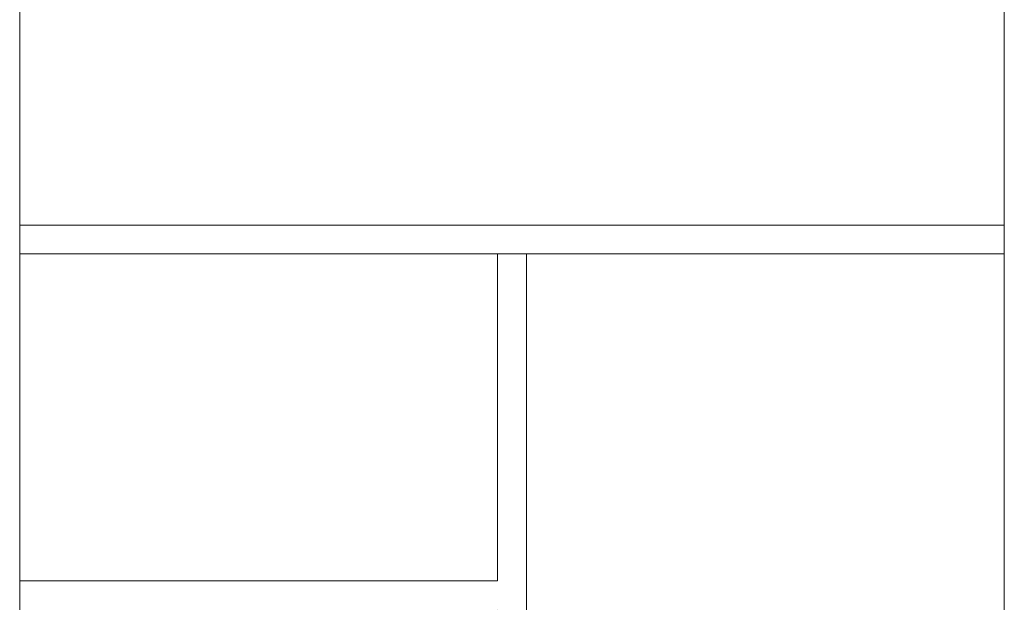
# Model space of a CAD drawing. Header units: millimetres. Extents: x -65 to 293624, y -1905 to 31061.
# Tile 120 of 256: x 59541 to 61591, y 19171 to 20384. Entities that reach past the tile are written whole.
import ezdxf

# ---------------------------------------------------------------- set-up
doc = ezdxf.new("R2010")
doc.units = ezdxf.units.MM
doc.header["$MEASUREMENT"] = 0
for name, color, linetype in [('1232 Välisseinad.AR', 7, 'Continuous'), ('1245 Klaasfassaadid.AR', 7, 'Continuous'), ('1253 Terrassipostid.AR', 7, 'Continuous')]:
    doc.layers.add(name, color=color, linetype=linetype)

# ---------------------------------------------------------------- blocks, each defined once
blk = doc.blocks.new('Section Element_18_2', base_point=(-38239, 12361.4))
at = {"layer": '1253 Terrassipostid.AR', "color": 7, "linetype": 'Continuous', "lineweight": 13}
blk.add_line((59540.6, 16346.4), (59540.6, 21565.9), dxfattribs=at)
blk = doc.blocks.new('Section Element_19_2', base_point=(-38239, 12361.4))
at = {"layer": '1253 Terrassipostid.AR', "color": 7, "linetype": 'Continuous', "lineweight": 13}
blk.add_line((61590.6, 21715.8), (61590.6, 16346.4), dxfattribs=at)
blk = doc.blocks.new('Section Element_79_2', base_point=(-38239, 12361.4))
at = {"layer": '1232 Välisseinad.AR', "color": 7, "linetype": 'Continuous', "lineweight": 13}
blk.add_line((59540.6, 19956.4), (61590.6, 19956.4), dxfattribs=at)
blk = doc.blocks.new('Section Element_85_2', base_point=(-38239, 12361.4))
at = {"layer": '1245 Klaasfassaadid.AR', "color": 7, "linetype": 'Continuous', "lineweight": 13}
for p, q in [((60595.6, 17541.4), (60595.6, 19186.4)), ((60535.6, 19156.4), (60535.6, 19156.4)), ((60595.6, 17526.4), (60595.6, 17536.4)), ((60595.6, 17526.4), (60535.6, 17526.4))]:
    blk.add_line(p, q, dxfattribs=at)
blk = doc.blocks.new('Section Element_104_2', base_point=(-38239, 12361.4))
at = {"layer": '1245 Klaasfassaadid.AR', "color": 7, "linetype": 'Continuous', "lineweight": 13}
blk.add_line((59540.6, 19216.4), (60535.6, 19216.4), dxfattribs=at)
blk = doc.blocks.new('Section Element_309_2', base_point=(-38239, 12361.4))
at = {"layer": '1245 Klaasfassaadid.AR', "color": 7, "linetype": 'Continuous', "lineweight": 13}
blk.add_line((60595.6, 19896.4), (61590.6, 19896.4), dxfattribs=at)
blk = doc.blocks.new('Section Element_310_2', base_point=(-38239, 12361.4))
at = {"layer": '1245 Klaasfassaadid.AR', "color": 7, "linetype": 'Continuous', "lineweight": 13}
for p, q in [((60535.6, 19216.4), (60535.6, 19896.4)), ((60535.6, 19896.4), (60595.6, 19896.4)), ((60595.6, 19186.4), (60595.6, 19896.4))]:
    blk.add_line(p, q, dxfattribs=at)
blk = doc.blocks.new('Section Element_311_2', base_point=(-38239, 12361.4))
at = {"layer": '1245 Klaasfassaadid.AR', "color": 7, "linetype": 'Continuous', "lineweight": 13}
blk.add_line((59540.6, 19896.4), (60535.6, 19896.4), dxfattribs=at)

msp = doc.modelspace()

# ---------------------------------------------------------------- block references
at = {"layer": '1232 Välisseinad.AR', "lineweight": 0}
msp.add_blockref('Section Element_79_2', (-38239, 12361.4), dxfattribs=at)
at = {"layer": '1245 Klaasfassaadid.AR', "lineweight": 0}
for name in ['Section Element_311_2', 'Section Element_310_2', 'Section Element_309_2', 'Section Element_104_2', 'Section Element_85_2']:
    msp.add_blockref(name, (-38239, 12361.4), dxfattribs=at)
at = {"layer": '1253 Terrassipostid.AR', "lineweight": 0}
for name in ['Section Element_19_2', 'Section Element_18_2']:
    msp.add_blockref(name, (-38239, 12361.4), dxfattribs=at)

doc.saveas('drawing.dxf')
